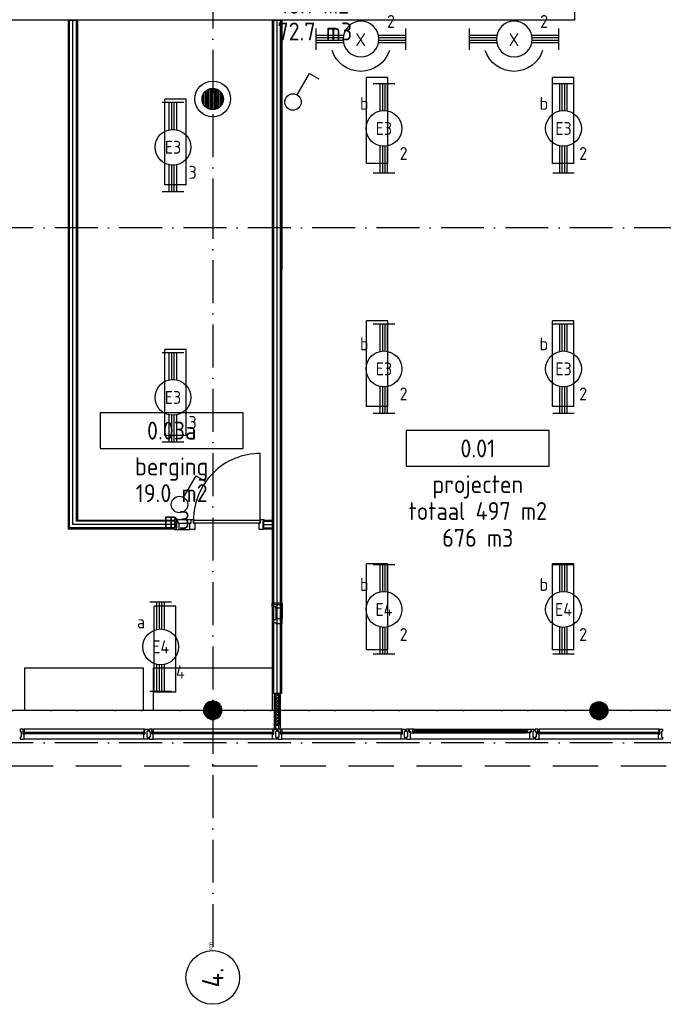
# Model space of a CAD drawing. Header units: millimetres. Extents: x 90707 to 259985, y -1262 to 84291.
# Tile 71 of 85: x 211947 to 220947, y 37953 to 51716. Entities that reach past the tile are written whole.
import ezdxf
from ezdxf.enums import TextEntityAlignment as Align

# ---------------------------------------------------------------- set-up
doc = ezdxf.new("R2010")
doc.units = ezdxf.units.MM
doc.header["$LTSCALE"] = 100
doc.linetypes.add('DASHDOT', pattern=[9, 6, -1.5, 0, -1.5])
doc.linetypes.add('HIDDEN', pattern=[9.525, 6.35, -3.175])
doc.layers.get('0').update_dxf_attribs({"linetype": 'CONTINUOUS'})
for name, color, linetype in [('AL$1----_ALGEMEEN', 7, 'CONTINUOUS'), ('AL$7----_STRAMIEN', 1, 'DASHDOT'), ('AL21----_BUITENWAND', 4, 'CONTINUOUS'), ('AL21K---_ISOLATIE', 1, 'CONTINUOUS'), ('AL22----_BINNENWAND', 7, 'CONTINUOUS'), ('AL28----_KONSTRUKTIE', 3, 'CONTINUOUS'), ('AL31----_BUITENKOZ', 7, 'CONTINUOUS'), ('AL31----_DRAAIRICHTING', 1, 'CONTINUOUS'), ('AL32----_BINNENKOZ', 7, 'CONTINUOUS'), ('AL32----_DRAAIRICHTING', 1, 'CONTINUOUS'), ('ALL-----_REFLIJNEN', 8, 'CONTINUOUS'), ('ALN-----_BLOCKNAAM', 2, 'CONTINUOUS'), ('ALXAA---_GEWBETON', 12, 'CONTINUOUS'), ('ALXOU---_GLAS', 7, 'CONTINUOUS'), ('ARMATUUR', 8, 'CONTINUOUS'), ('EB63101-_ATTRIB', 2, 'CONTINUOUS'), ('EL63101-_LICHT-ARM', 3, 'CONTINUOUS'), ('EL63101-LICHT-ARM', 3, 'CONTINUOUS'), ('EL63102-_LICHT-SCH', 3, 'CONTINUOUS'), ('EL6441--_DATACOM', 3, 'CONTINUOUS'), ('GEBOUWLABEL', 4, 'CONTINUOUS'), ('INHOUD', 7, 'CONTINUOUS'), ('OMSCHRIJVING', 7, 'CONTINUOUS'), ('OPPERVLAK', 7, 'CONTINUOUS'), ('VOLGNUMMER', 7, 'CONTINUOUS')]:
    doc.layers.add(name, color=color, linetype=linetype)
doc.styles.add('1_8', font='ISO', dxfattribs={"height": 1.8})
doc.styles.add('NORATT', font='isocp.shx')
doc.styles.get("Standard").update_dxf_attribs({"font": 'iso.shx'})
pattern_1 = [(0, (-21372.031, 9775.25), (0, 20), [])]

# ---------------------------------------------------------------- blocks, each defined once
blk = doc.blocks.new('EJ3T20')
at = {"color": 0}
for p, q in [((-6.25, -1.5), (-6.25, 1.5)), ((-6.25, -1.5), (-6.25, 1.5)), ((6.25, -1.5), (6.25, 1.5)), ((6.25, -1.5), (6.25, 1.5)), ((-6.25, 0.52), (-2.44, 0.52)), ((-6.25, 0.52), (-2.44, 0.52)), ((-6.25, 0.17), (-2.49, 0.17)), ((-6.25, 0.17), (-2.49, 0.17)), ((2.44, 0.52), (6.25, 0.52)), ((2.44, 0.52), (6.25, 0.52)), ((2.49, 0.17), (6.25, 0.17)), ((2.49, 0.17), (6.25, 0.17)), ((-6.25, -0.17), (-2.49, -0.17)), ((-6.25, -0.17), (-2.49, -0.17)), ((-6.25, -0.52), (-2.44, -0.52)), ((-6.25, -0.52), (-2.44, -0.52)), ((2.44, -0.52), (6.25, -0.52)), ((2.44, -0.52), (6.25, -0.52)), ((2.49, -0.17), (6.25, -0.17)), ((2.49, -0.17), (6.25, -0.17))]:
    blk.add_line(p, q, dxfattribs=at)
blk.add_circle((0, 0), 2.5, dxfattribs=at)
blk.add_circle((0, 0), 2.5, dxfattribs=at)
at = {"style": 'NORATT', "flags": 9}
blk.add_attdef('GELIJK', text='', height=1.8, dxfattribs=at).set_placement((3.5, 5), align=Align.MIDDLE_CENTER)
at = {"color": 6}
for tag, style, flags, p in [('SCHAK', 'NORATT', 8, (3.5, 2.75)), ('SCHAK', '1_8', 8, (3.5, 2.75)), ('A_CODE', 'NORATT', 8, (0, 0)), ('A_CODE', '1_8', 8, (0, 0)), ('GROEP', 'NORATT', 8, (-3.5, -2.75)), ('GROEP', '1_8', 8, (-3.5, -2.75)), ('KAST', 'NORATT', 9, (3.5, -2.75)), ('KAST', '1_8', 9, (3.5, -2.75))]:
    blk.add_attdef(tag, text='', height=1.8, dxfattribs=dict(at, style=style, flags=flags)).set_placement(p, align=Align.MIDDLE)
blk = doc.blocks.new('ES3S1')
blk.add_lwpolyline([(0.58, 1), (2.31, 4), (3.61, 3.25)])
blk.add_lwpolyline([(0.58, 1), (2.31, 4), (3.61, 3.25)])
blk.add_lwpolyline([(0.58, 1), (2.31, 4), (3.61, 3.25)])
blk.add_lwpolyline([(0.58, 1), (2.31, 4), (3.61, 3.25)])
blk.add_circle((0, 0), 1.15)
blk.add_circle((0, 0), 1.15)
blk.add_circle((0, 0), 1.15)
blk.add_circle((0, 0), 1.15)
for tag, style, flags, p in [('SCHAK', 'NORATT', 8, (3, 5.5)), ('SCHAK', '1_8', 8, (3, 5.5)), ('SCHAK', 'NORATT', 8, (3, 5.5)), ('KAST', 'NORATT', 9, (-3, 0.5)), ('KAST', '1_8', 9, (-3, 0.5)), ('KAST', 'NORATT', 9, (-3, 0.5)), ('M_CODE', 'NORATT', 9, (0, 0)), ('M_CODE', '1_8', 9, (0, 0)), ('M_CODE', 'NORATT', 9, (0, 0)), ('DOEL', 'NORATT', 9, (-3, -2)), ('DOEL', '1_8', 9, (-3, -2)), ('DOEL', 'NORATT', 9, (-3, -2)), ('GROEP', 'NORATT', 9, (-3, -4.5)), ('GROEP', '1_8', 9, (-3, -4.5)), ('GROEP', 'NORATT', 9, (-3, -4.5))]:
    blk.add_attdef(tag, text='', height=1.8, dxfattribs=dict(style=style, flags=flags)).set_placement(p, align=Align.MIDDLE_CENTER)
blk = doc.blocks.new('PENDEL')
at = {"color": 0}
for p, q in [((-6.25, -1.5), (-6.25, 1.5)), ((6.25, -1.5), (6.25, 1.5)), ((-6.25, 0.52), (-2.44, 0.52)), ((-6.25, 0.18), (-2.49, 0.18)), ((2.44, 0.52), (6.25, 0.52)), ((2.49, 0.18), (6.25, 0.18)), ((-6.25, -0.18), (-2.49, -0.18)), ((-6.25, -0.52), (-2.44, -0.52)), ((2.44, -0.52), (6.25, -0.52)), ((2.49, -0.18), (6.25, -0.18))]:
    blk.add_line(p, q, dxfattribs=at)
blk.add_circle((0, 0), 2.5, dxfattribs=at)
at = {"layer": 'EL63101-_LICHT-ARM'}
blk.add_arc((0.04, -0.3), 4.21, 197.6135, 342.3865, dxfattribs=at)
at = {"color": 6, "style": '1_8'}
for tag, flags, p in [('SCHAK', 8, (3.5, 2.75)), ('A_CODE', 8, (0, 0)), ('GROEP', 8, (-3.5, -2.75)), ('KAST', 9, (3.5, -2.75))]:
    blk.add_attdef(tag, text='', height=1.8, dxfattribs=dict(at, flags=flags)).set_placement(p, align=Align.MIDDLE)
at = {"style": '1_8', "flags": 8}
blk.add_attdef('M_CODE', text='', height=3.6, dxfattribs=at).set_placement((0, 0), align=Align.MIDDLE_CENTER)
blk = doc.blocks.new('1011')
at = {"layer": 'AL$7----_STRAMIEN', "color": 7, "linetype": 'Continuous'}
blk.add_circle((-750, 0), 750, dxfattribs=at)
at = {"layer": 'AL$7----_STRAMIEN', "color": 3, "linetype": 'Continuous'}
blk.add_attdef('STR-NAAM', text='', height=600, rotation=360, dxfattribs=at).set_placement((-750, 0), align=Align.MIDDLE)
at = {"layer": 'ALN-----_BLOCKNAAM', "linetype": 'Continuous'}
blk.add_text('1011', height=100, dxfattribs=at).set_placement((0, 0))
blk = doc.blocks.new('GEBOUWLABEL')
at = {"layer": 'VOLGNUMMER'}
blk.add_lwpolyline([(-4, -1), (4, -1), (4, 1), (-4, 1)], close=True, dxfattribs=at)
at = {"color": 0, "linetype": 'ByBlock', "flags": 1}
for tag, p in [('OPPERVLAKTESOORT', (0.5, 8)), ('TERREIN', (0.5, 6.5)), ('GEBOUW', (0.5, 5)), ('GEBRUIKSFUNCTIE', (0.5, 3.5)), ('BOUWLAAG', (0.5, 2)), ('HOOGTE', (0, -6.5)), ('RUIMTEFUNCTIE', (0, -8))]:
    blk.add_attdef(tag, text='', height=1, dxfattribs=at).set_placement(p, align=Align.MIDDLE_CENTER)
at = {"layer": 'INHOUD', "color": 0, "linetype": 'ByBlock'}
blk.add_attdef('INHOUD', text='', height=1, dxfattribs=at).set_placement((0, -5), align=Align.MIDDLE_CENTER)
at = {"layer": 'OMSCHRIJVING', "color": 0, "linetype": 'ByBlock'}
blk.add_attdef('OMSCHRIJVING', text='', height=1, dxfattribs=at).set_placement((0, -2), align=Align.MIDDLE_CENTER)
at = {"layer": 'OPPERVLAK', "color": 0, "linetype": 'ByBlock'}
blk.add_attdef('OPPERVLAK', text='', height=1, dxfattribs=at).set_placement((0, -3.5), align=Align.MIDDLE_CENTER)
at = {"layer": 'VOLGNUMMER', "color": 0, "linetype": 'ByBlock'}
blk.add_attdef('VOLGNUMMER', text='', height=1, dxfattribs=at).set_placement((0, 0), align=Align.MIDDLE_CENTER)
blk = doc.blocks.new('A$Cca306792')
at = {"layer": 'AL22----_BINNENWAND', "linetype": 'Continuous'}
h = blk.add_hatch(dxfattribs=at)
h.set_pattern_fill('GEWPBET', color=8, scale=100, angle=90, style=0)
h.set_pattern_definition([(90, (123528.322, 51869.537), (-20, 1e-15), [])])
edge = h.paths.add_edge_path()
edge.add_arc((123528, 51870), 150, 0, 360)
at = {"layer": 'AL31----_DRAAIRICHTING'}
h = blk.add_hatch(dxfattribs=at)
h.set_pattern_fill('GEWPBET', color=8, scale=100, style=0)
h.set_pattern_definition(pattern_1)
edge = h.paths.add_edge_path()
edge.add_arc((128928, 43320), 125, 0, 360)
h = blk.add_hatch(dxfattribs=at)
h.set_pattern_fill('GEWPBET', color=8, scale=100, style=0)
h.set_pattern_definition(pattern_1)
edge = h.paths.add_edge_path()
edge.add_arc((128928, 43320), 125, 0, 360)
at = {"layer": 'ALXAA---_GEWBETON'}
h = blk.add_hatch(dxfattribs=at)
h.set_pattern_fill('GEWPBET', color=8, scale=100, style=0)
h.set_pattern_definition([(0, (-26772.031, 9775.25), (0, 20), [])])
edge = h.paths.add_edge_path()
edge.add_arc((123528, 43320), 125, 0, 360)
at = {"layer": 'AL$1----_ALGEMEEN', "color": 8}
blk.add_lwpolyline([(120899, 43320), (120899, 43920), (122557, 43920), (122557, 43320)], close=True, dxfattribs=at)
at = {"layer": 'AL$7----_STRAMIEN', "color": 1}
blk.add_line((145786, 43320), (110378, 43320), dxfattribs=at)
for points in [[(123528, 78659), (123528, 50404)], [(123528, 50517), (123528, 39965)], [(146222, 50070), (3931, 50070)], [(135522, 43320), (3452, 43320)], [(146222, 42870), (2867, 42870)]]:
    blk.add_lwpolyline(points, dxfattribs=at)
at = {"layer": 'AL21----_BUITENWAND', "color": 8, "linetype": 'HIDDEN'}
blk.add_line((107328, 42550), (139728, 42550), dxfattribs=at)
at = {"layer": 'AL21K---_ISOLATIE', "color": 8, "linetype": 'Continuous'}
for points in [[(124407, 43560), (124407, 43118)], [(124407, 43559), (124450, 43540), (124407, 43519), (124450, 43499), (124407, 43479), (124450, 43459), (124407, 43439), (124450, 43419), (124407, 43399), (124450, 43379), (124407, 43359), (124450, 43339), (124407, 43319), (124450, 43298), (124407, 43278), (124450, 43258), (124407, 43238), (124450, 43218), (124407, 43198), (124450, 43178), (124407, 43158), (124450, 43138), (124407, 43118)], [(124450, 43560), (124450, 43118)]]:
    blk.add_lwpolyline(points, dxfattribs=at)
at = {"layer": 'AL22----_BINNENWAND', "color": 8}
for p, q in [((124366, 43560), (124366, 52971)), ((124366, 43560), (124366, 52971)), ((124366, 52971), (124491, 52971)), ((124366, 52971), (124491, 52971)), ((124367, 49476), (124367, 52971)), ((124491, 52971), (124491, 43560)), ((124491, 52971), (124491, 43560)), ((124492, 52971), (124492, 49476)), ((124366, 44821), (124366, 48442)), ((124366, 48320), (124366, 48195)), ((124491, 48442), (124491, 44821)), ((124491, 48195), (124491, 48320)), ((124491, 44821), (124366, 44821)), ((124491, 43560), (124366, 43560)), ((124491, 43560), (124366, 43560))]:
    blk.add_line(p, q, dxfattribs=at)
at = {"layer": 'AL22----_BINNENWAND', "color": 8, "linetype": 'Continuous'}
for p, q in [((124381, 43560), (124381, 52971)), ((124381, 43560), (124381, 52971)), ((124382, 49476), (124382, 52971)), ((124476, 43560), (124476, 52971)), ((124476, 43560), (124476, 52971)), ((124477, 49476), (124477, 52971)), ((124381, 44821), (124381, 48442)), ((124476, 44821), (124476, 48442))]:
    blk.add_line(p, q, dxfattribs=at)
at = {"layer": 'AL22----_BINNENWAND', "color": 8}
for points in [[(119721, 54935), (119721, 53096), (128461, 53096), (128461, 54935), (128338, 54935), (128338, 55060), (128586, 55060), (128586, 52971), (119596, 52971), (119596, 54935)], [(122992, 45858), (121511, 45858), (121511, 52971), (121636, 52971), (121636, 45983), (122992, 45983)], [(124243, 45983), (124366, 45983), (124366, 45858), (124243, 45858)]]:
    blk.add_lwpolyline(points, close=True, dxfattribs=at)
at = {"layer": 'AL22----_BINNENWAND', "color": 8, "linetype": 'Continuous'}
for points in [[(122992, 45873), (121526, 45873), (121526, 52971)], [(122992, 45968), (121621, 45968), (121621, 52971)], [(124243, 45968), (124366, 45968)], [(124243, 45873), (124366, 45873)]]:
    blk.add_lwpolyline(points, dxfattribs=at)
for radius in [250, 150]:
    blk.add_circle((123528, 51870), radius, dxfattribs=at)
at = {"layer": 'AL28----_KONSTRUKTIE', "color": 8}
for centre in [(123528, 43320), (123528, 43320), (123528, 43320), (128928, 43320), (128928, 43320)]:
    blk.add_circle(centre, 125, dxfattribs=at)
at = {"layer": 'AL31----_BUITENKOZ', "color": 8, "linetype": 'Continuous'}
for p, q in [((120876, 43060), (120837, 43060)), ((120837, 43060), (120837, 43054)), ((120837, 43054), (120837, 43040)), ((120837, 43040), (120837, 43040)), ((120837, 43040), (120837, 43030)), ((120837, 43030), (120851, 43030)), ((120851, 42950), (120837, 42950)), ((120837, 42950), (120837, 42941)), ((120851, 43030), (120851, 42950)), ((120876, 42993), (120876, 43060)), ((120876, 43023), (120876, 43055)), ((120876, 43055), (120881, 43055)), ((120893, 43023), (120876, 43023)), ((120893, 42993), (120876, 42993)), ((120881, 43055), (120881, 43060)), ((120881, 43060), (120893, 43060)), ((120893, 43060), (120893, 43023)), ((120893, 42940), (120893, 42993)), ((122575, 43060), (122563, 43060)), ((122563, 43060), (122563, 43023)), ((122563, 43023), (122580, 43023)), ((122563, 42940), (122563, 42993)), ((122563, 42993), (122580, 42993)), ((122575, 43055), (122575, 43060)), ((122580, 43055), (122575, 43055)), ((122580, 43060), (122619, 43060)), ((122580, 42993), (122580, 43060)), ((122580, 43023), (122580, 43055)), ((122619, 43030), (122605, 43030)), ((122605, 43030), (122605, 42950)), ((122605, 42950), (122619, 42950)), ((122619, 43060), (122619, 43054)), ((122619, 43054), (122619, 43040)), ((122619, 43040), (122619, 43040)), ((122619, 43040), (122619, 43030)), ((122619, 42950), (122619, 42940)), ((122676, 43060), (122637, 43060)), ((122637, 43060), (122637, 43054)), ((122637, 43054), (122637, 43040)), ((122637, 43040), (122637, 43040)), ((122637, 43040), (122637, 43030)), ((122637, 43030), (122651, 43030)), ((122651, 42950), (122637, 42950)), ((122637, 42950), (122637, 42941)), ((122651, 43030), (122651, 42950)), ((122676, 42993), (122676, 43060)), ((122676, 43023), (122676, 43055)), ((122676, 43055), (122681, 43055)), ((122693, 43023), (122676, 43023)), ((122693, 42993), (122676, 42993)), ((122681, 43055), (122681, 43060)), ((122681, 43060), (122693, 43060)), ((122693, 43060), (122693, 43023)), ((122693, 42940), (122693, 42993)), ((126175, 43060), (126163, 43060)), ((126163, 43060), (126163, 43023)), ((126163, 43023), (126180, 43023)), ((126163, 42940), (126163, 42993)), ((126163, 42993), (126180, 42993)), ((126175, 43055), (126175, 43060)), ((126180, 43055), (126175, 43055)), ((126180, 43060), (126219, 43060)), ((126180, 42993), (126180, 43060)), ((126180, 43023), (126180, 43055)), ((126219, 43030), (126205, 43030)), ((126205, 43030), (126205, 42950)), ((126205, 42950), (126219, 42950)), ((126219, 43060), (126219, 43054)), ((126219, 43054), (126219, 43040)), ((126219, 43040), (126219, 43040)), ((126219, 43040), (126219, 43030)), ((126219, 42950), (126219, 42940)), ((128076, 43060), (128037, 43060)), ((128037, 43060), (128037, 43054)), ((128037, 43054), (128037, 43040)), ((128037, 43040), (128037, 43040)), ((128037, 43040), (128037, 43030)), ((128037, 43030), (128051, 43030)), ((128051, 42950), (128037, 42950)), ((128037, 42950), (128037, 42941)), ((128051, 43030), (128051, 42950)), ((128076, 42993), (128076, 43060)), ((128076, 43023), (128076, 43055)), ((128076, 43055), (128081, 43055)), ((128093, 43023), (128076, 43023)), ((128093, 42993), (128076, 42993)), ((128081, 43055), (128081, 43060)), ((128081, 43060), (128093, 43060)), ((128093, 43060), (128093, 43023)), ((128093, 42940), (128093, 42993)), ((129775, 43060), (129763, 43060)), ((129763, 43060), (129763, 43023)), ((129763, 43023), (129780, 43023)), ((129763, 42940), (129763, 42993)), ((129763, 42993), (129780, 42993)), ((129775, 43055), (129775, 43060)), ((129780, 43055), (129775, 43055)), ((129780, 43060), (129819, 43060)), ((129780, 42993), (129780, 43060)), ((129780, 43023), (129780, 43055)), ((129819, 43030), (129805, 43030)), ((129805, 43030), (129805, 42950)), ((129805, 42950), (129819, 42950)), ((129819, 43060), (129819, 43054)), ((129819, 43054), (129819, 43040)), ((129819, 43040), (129819, 43040)), ((129819, 43040), (129819, 43030)), ((129819, 42950), (129819, 42940)), ((120837, 42941), (120837, 42941)), ((120837, 42941), (120837, 42927)), ((120837, 42927), (120837, 42921)), ((120837, 42921), (120856, 42921)), ((120856, 42921), (120893, 42921)), ((120893, 42932), (120893, 42940)), ((120893, 42928), (120893, 42932)), ((120893, 42921), (120893, 42928)), ((122563, 42932), (122563, 42940)), ((122563, 42928), (122563, 42932)), ((122563, 42921), (122563, 42928)), ((122600, 42921), (122563, 42921)), ((122619, 42921), (122600, 42921)), ((122619, 42940), (122619, 42940)), ((122619, 42940), (122619, 42927)), ((122619, 42927), (122619, 42921)), ((122637, 42941), (122637, 42941)), ((122637, 42941), (122637, 42927)), ((122637, 42927), (122637, 42921)), ((122637, 42921), (122656, 42921)), ((122656, 42921), (122693, 42921)), ((122693, 42932), (122693, 42940)), ((122693, 42928), (122693, 42932)), ((122693, 42921), (122693, 42928)), ((126163, 42932), (126163, 42940)), ((126163, 42928), (126163, 42932)), ((126163, 42921), (126163, 42928)), ((126200, 42921), (126163, 42921)), ((126219, 42921), (126200, 42921)), ((126219, 42940), (126219, 42940)), ((126219, 42940), (126219, 42927)), ((126219, 42927), (126219, 42921)), ((128037, 42941), (128037, 42941)), ((128037, 42941), (128037, 42927)), ((128037, 42927), (128037, 42921)), ((128037, 42921), (128056, 42921)), ((128056, 42921), (128093, 42921)), ((128093, 42932), (128093, 42940)), ((128093, 42928), (128093, 42932)), ((128093, 42921), (128093, 42928)), ((129763, 42932), (129763, 42940)), ((129763, 42928), (129763, 42932)), ((129763, 42921), (129763, 42928)), ((129800, 42921), (129763, 42921)), ((129819, 42921), (129800, 42921)), ((129819, 42940), (129819, 42940)), ((129819, 42940), (129819, 42927)), ((129819, 42927), (129819, 42921))]:
    blk.add_line(p, q, dxfattribs=at)
at = {"layer": 'AL31----_BUITENKOZ', "color": 8}
for p, q in [((122563, 43060), (120893, 43060)), ((124363, 43060), (122693, 43060)), ((126163, 43060), (124493, 43060)), ((126237, 43060), (126237, 43030)), ((126270, 43060), (126237, 43060)), ((126237, 43030), (126251, 43030)), ((126251, 42950), (126237, 42950)), ((126237, 42950), (126237, 42921)), ((126251, 43030), (126251, 42950)), ((126270, 43024), (126270, 43060)), ((126284, 43024), (126270, 43024)), ((126281, 43058), (126274, 43058)), ((126274, 43058), (126274, 43029)), ((126274, 43029), (126296, 43029)), ((126283, 43063), (126281, 43058)), ((126326, 43063), (126283, 43063)), ((126284, 43009), (126284, 43024)), ((126293, 43009), (126284, 43009)), ((126296, 43024), (126288, 43024)), ((126288, 43024), (126288, 43009)), ((126288, 43009), (126293, 43009)), ((126293, 43009), (126340, 43009)), ((126293, 42921), (126293, 43009)), ((126296, 43029), (126296, 43024)), ((126326, 43022), (126326, 43063)), ((126326, 43060), (126326, 43047)), ((126343, 43060), (126326, 43060)), ((126326, 43047), (126343, 43047)), ((126343, 43022), (126326, 43022)), ((126340, 43063), (127916, 43063)), ((126340, 43009), (126343, 43022)), ((126340, 43009), (127916, 43009)), ((126343, 43047), (126343, 43060)), ((127914, 43047), (127914, 43060)), ((127914, 43060), (127931, 43060)), ((127931, 43047), (127914, 43047)), ((127916, 43009), (127914, 43022)), ((127914, 43022), (127931, 43022)), ((127963, 43009), (127916, 43009)), ((127931, 43022), (127931, 43063)), ((127931, 43063), (127974, 43063)), ((127931, 43060), (127931, 43047)), ((127983, 43029), (127961, 43029)), ((127961, 43029), (127961, 43024)), ((127961, 43024), (127969, 43024)), ((127969, 43009), (127963, 43009)), ((127963, 42921), (127963, 43009)), ((127963, 43009), (127972, 43009)), ((127969, 43024), (127969, 43009)), ((127972, 43009), (127972, 43024)), ((127972, 43024), (127986, 43024)), ((127974, 43063), (127976, 43058)), ((127976, 43058), (127983, 43058)), ((127983, 43058), (127983, 43029)), ((127986, 43024), (127986, 43060)), ((127986, 43060), (128019, 43060)), ((128019, 43030), (128005, 43030)), ((128005, 43030), (128005, 42950)), ((128005, 42950), (128019, 42950)), ((128019, 43060), (128019, 43030)), ((128019, 42950), (128019, 42921)), ((129763, 43060), (128093, 43060)), ((129763, 43060), (128093, 43060)), ((122563, 42921), (120893, 42921)), ((124363, 42921), (122693, 42921)), ((126163, 42921), (124493, 42921)), ((126237, 42921), (126293, 42921)), ((127963, 42921), (126293, 42921)), ((128019, 42921), (127963, 42921)), ((129763, 42921), (128093, 42921)), ((129763, 42921), (128093, 42921))]:
    blk.add_line(p, q, dxfattribs=at)
at = {"layer": 'AL31----_BUITENKOZ', "color": 8, "linetype": 'Continuous'}
for points in [[(120876, 43060), (120837, 43060), (120837, 43054), (120837, 43040), (120837, 43040), (120837, 43030), (120851, 43030), (120851, 42950), (120837, 42950), (120837, 42941), (120837, 42941), (120837, 42927), (120837, 42921), (120856, 42921), (120893, 42921), (120893, 42928), (120893, 42932), (120893, 42940), (120893, 42993), (120876, 42993)], [(120876, 43023), (120876, 43055), (120881, 43055), (120881, 43060), (120893, 43060), (120893, 43023)], [(126180, 43060), (126219, 43060), (126219, 43054), (126219, 43040), (126219, 43040), (126219, 43030), (126205, 43030), (126205, 42950), (126219, 42950), (126219, 42940), (126219, 42940), (126219, 42927), (126219, 42921), (126200, 42921), (126163, 42921), (126163, 42928), (126163, 42932), (126163, 42940), (126163, 42993), (126180, 42993)], [(128076, 43060), (128037, 43060), (128037, 43054), (128037, 43040), (128037, 43040), (128037, 43030), (128051, 43030), (128051, 42950), (128037, 42950), (128037, 42941), (128037, 42941), (128037, 42927), (128037, 42921), (128056, 42921), (128093, 42921), (128093, 42928), (128093, 42932), (128093, 42940), (128093, 42993), (128076, 42993)], [(128076, 43023), (128076, 43055), (128081, 43055), (128081, 43060), (128093, 43060), (128093, 43023)]]:
    blk.add_lwpolyline(points, close=True, dxfattribs=at)
at = {"layer": 'AL31----_BUITENKOZ', "color": 8}
for points in [[(122563, 43060), (120893, 43060)], [(126340, 43063), (127916, 43063)], [(126340, 43009), (127916, 43009)], [(122563, 42921), (120893, 42921)], [(127963, 42921), (126293, 42921)]]:
    blk.add_lwpolyline(points, dxfattribs=at)
for points in [[(126237, 43060), (126237, 43030), (126251, 43030), (126251, 42950), (126237, 42950), (126237, 42921), (126293, 42921), (126293, 43009), (126284, 43009), (126284, 43024), (126270, 43024), (126270, 43060)], [(126283, 43063), (126281, 43058), (126274, 43058), (126274, 43029), (126296, 43029), (126296, 43024), (126288, 43024), (126288, 43009), (126293, 43009), (126340, 43009), (126343, 43022), (126326, 43022), (126326, 43063)], [(126326, 43060), (126326, 43047), (126343, 43047), (126343, 43060)], [(127974, 43063), (127976, 43058), (127983, 43058), (127983, 43029), (127961, 43029), (127961, 43024), (127969, 43024), (127969, 43009), (127963, 43009), (127916, 43009), (127914, 43022), (127931, 43022), (127931, 43063)], [(127931, 43060), (127931, 43047), (127914, 43047), (127914, 43060)], [(128019, 43060), (128019, 43030), (128005, 43030), (128005, 42950), (128019, 42950), (128019, 42921), (127963, 42921), (127963, 43009), (127972, 43009), (127972, 43024), (127986, 43024), (127986, 43060)]]:
    blk.add_lwpolyline(points, close=True, dxfattribs=at)
at = {"layer": 'AL31----_DRAAIRICHTING', "color": 8}
for p, q in [((129775, 43060), (129763, 43060)), ((129763, 43060), (129763, 43023)), ((129763, 43023), (129780, 43023)), ((129763, 42940), (129763, 42993)), ((129763, 42993), (129780, 42993)), ((129775, 43055), (129775, 43060)), ((129780, 43055), (129775, 43055)), ((129778, 43021), (129778, 42995)), ((129780, 43060), (129819, 43060)), ((129780, 42993), (129780, 43060)), ((129780, 43023), (129780, 43055)), ((129819, 43030), (129805, 43030)), ((129805, 43030), (129805, 42950)), ((129805, 42950), (129819, 42950)), ((129819, 43060), (129819, 43054)), ((129819, 43054), (129819, 43040)), ((129819, 43040), (129819, 43040)), ((129819, 43040), (129819, 43030)), ((129819, 42950), (129819, 42940)), ((129763, 42932), (129763, 42940)), ((129763, 42928), (129763, 42932)), ((129763, 42921), (129763, 42928)), ((129800, 42921), (129763, 42921)), ((129819, 42921), (129800, 42921)), ((129819, 42940), (129819, 42940)), ((129819, 42940), (129819, 42927)), ((129819, 42927), (129819, 42921))]:
    blk.add_line(p, q, dxfattribs=at)
blk.add_circle((128928, 43320), 125, dxfattribs=at)
blk.add_circle((128928, 43320), 125, dxfattribs=at)
at = {"layer": 'AL32----_BINNENKOZ', "color": 8}
for p, q in [((124359, 44821), (124384, 44821)), ((124359, 44771), (124359, 44821)), ((124359, 44771), (124359, 44587)), ((124410, 44771), (124359, 44771)), ((124384, 44821), (124384, 44805)), ((124384, 44805), (124476, 44805)), ((124410, 44754), (124410, 44771)), ((124410, 44754), (124410, 44604)), ((124498, 44754), (124410, 44754)), ((124476, 44805), (124476, 44821)), ((124476, 44821), (124498, 44821)), ((124498, 44821), (124498, 44754)), ((124498, 44754), (124498, 44604)), ((124498, 44604), (124410, 44604)), ((124410, 44604), (124410, 44587)), ((124498, 44537), (124498, 44604)), ((124359, 44587), (124359, 44554)), ((124410, 44587), (124359, 44587)), ((124359, 44587), (124359, 44554)), ((124359, 44554), (124410, 44554)), ((124370, 44554), (124370, 43620)), ((124410, 44554), (124410, 44537)), ((124410, 44537), (124498, 44537))]:
    blk.add_line(p, q, dxfattribs=at)
for points in [[(122992, 45992), (122992, 45967), (123008, 45967), (123008, 45875), (122992, 45875), (122992, 45853), (123059, 45853), (123059, 45941), (123042, 45941), (123042, 45992), (122992, 45992)], [(123042, 45992), (123226, 45992)], [(123226, 45992), (123259, 45992), (123259, 45941), (123276, 45941), (123276, 45853), (123209, 45853), (123209, 45941), (123226, 45941), (123226, 45992), (123259, 45992)], [(124243, 45992), (124243, 45967), (124227, 45967), (124227, 45875), (124243, 45875), (124243, 45853), (124176, 45853), (124176, 45941), (124193, 45941), (124193, 45992), (124243, 45992)], [(124364, 45983), (124364, 45983)], [(124364, 45983), (124364, 45983)], [(123059, 45941), (123209, 45941)], [(123059, 45853), (123209, 45853)]]:
    blk.add_lwpolyline(points, dxfattribs=at)
for points in [[(123259, 45941), (123259, 45981), (124193, 45981), (124193, 45941)], [(124387, 43560), (124387, 43060), (124407, 43060), (124407, 43560)], [(124470, 43560), (124470, 43060), (124450, 43060), (124450, 43560)], [(124408, 43118), (124449, 43118), (124449, 43060), (124408, 43060)]]:
    blk.add_lwpolyline(points, close=True, dxfattribs=at)
at = {"layer": 'AL32----_DRAAIRICHTING', "color": 8}
blk.add_lwpolyline([(124193, 45981), (124193, 46915, 0.414214), (123259, 45981, 0.414214)], format="xyb", dxfattribs=at)
at = {"layer": 'ALL-----_REFLIJNEN', "color": 8, "linetype": 'Continuous'}
for p, q in [((124428, 43560), (124428, 52971)), ((124429, 49476), (124429, 52971)), ((124428, 44821), (124428, 48442)), ((122699, 43320), (122699, 43920)), ((122699, 43920), (124357, 43920)), ((124357, 43920), (124357, 43320)), ((123408, 43355), (123648, 43355)), ((123416, 43375), (123640, 43375)), ((123429, 43395), (123628, 43395)), ((123448, 43415), (123609, 43415)), ((123481, 43435), (123575, 43435)), ((123397, 43320), (122699, 43320)), ((123403, 43315), (123653, 43315)), ((123404, 43335), (123652, 43335)), ((123406, 43295), (123651, 43295)), ((123411, 43275), (123645, 43275)), ((123421, 43255), (123635, 43255)), ((123436, 43235), (123620, 43235)), ((124357, 43320), (123659, 43320)), ((123459, 43215), (123597, 43215)), ((123515, 43195), (123541, 43195)), ((122678, 42995), (122678, 43021)), ((122678, 43021), (124378, 43021)), ((124378, 42995), (122678, 42995)), ((124363, 43060), (122693, 43060)), ((124375, 43060), (124363, 43060)), ((124363, 43060), (124363, 43023)), ((124363, 43023), (124380, 43023)), ((124363, 42940), (124363, 42993)), ((124363, 42993), (124380, 42993)), ((124375, 43055), (124375, 43060)), ((124380, 43055), (124375, 43055)), ((124378, 43021), (124378, 42995)), ((124380, 43060), (124419, 43060)), ((124380, 42993), (124380, 43060)), ((124380, 43023), (124380, 43055)), ((124419, 43030), (124405, 43030)), ((124405, 43030), (124405, 42950)), ((124405, 42950), (124419, 42950)), ((124419, 43060), (124419, 43054)), ((124419, 43054), (124419, 43040)), ((124419, 43040), (124419, 43040)), ((124419, 43040), (124419, 43030)), ((124419, 42950), (124419, 42940)), ((124476, 43060), (124437, 43060)), ((124437, 43060), (124437, 43054)), ((124437, 43054), (124437, 43040)), ((124437, 43040), (124437, 43040)), ((124437, 43040), (124437, 43030)), ((124437, 43030), (124451, 43030)), ((124451, 42950), (124437, 42950)), ((124437, 42950), (124437, 42941)), ((124451, 43030), (124451, 42950)), ((124476, 42993), (124476, 43060)), ((124476, 43023), (124476, 43055)), ((124476, 43055), (124481, 43055)), ((124493, 43023), (124476, 43023)), ((124493, 42993), (124476, 42993)), ((124478, 42995), (124478, 43021)), ((124478, 43021), (126178, 43021)), ((126178, 42995), (124478, 42995)), ((124481, 43055), (124481, 43060)), ((124481, 43060), (124493, 43060)), ((126163, 43060), (124493, 43060)), ((124493, 43060), (124493, 43023)), ((124493, 42940), (124493, 42993)), ((126178, 43021), (126178, 42995)), ((124363, 42921), (122693, 42921)), ((124363, 42932), (124363, 42940)), ((124363, 42928), (124363, 42932)), ((124363, 42921), (124363, 42928)), ((124400, 42921), (124363, 42921)), ((124419, 42921), (124400, 42921)), ((124419, 42940), (124419, 42940)), ((124419, 42940), (124419, 42927)), ((124419, 42927), (124419, 42921)), ((124437, 42941), (124437, 42941)), ((124437, 42941), (124437, 42927)), ((124437, 42927), (124437, 42921)), ((124437, 42921), (124456, 42921)), ((124456, 42921), (124493, 42921)), ((124493, 42932), (124493, 42940)), ((124493, 42928), (124493, 42932)), ((124493, 42921), (124493, 42928)), ((126163, 42921), (124493, 42921))]:
    blk.add_line(p, q, dxfattribs=at)
for points in [[(122992, 45921), (121573, 45921), (121573, 52971)], [(124243, 45921), (124366, 45921)]]:
    blk.add_lwpolyline(points, dxfattribs=at)
for points in [[(122580, 43023), (122580, 43055), (122575, 43055), (122575, 43060), (122563, 43060), (122563, 43023)], [(122580, 43060), (122619, 43060), (122619, 43054), (122619, 43040), (122619, 43040), (122619, 43030), (122605, 43030), (122605, 42950), (122619, 42950), (122619, 42940), (122619, 42940), (122619, 42927), (122619, 42921), (122600, 42921), (122563, 42921), (122563, 42928), (122563, 42932), (122563, 42940), (122563, 42993), (122580, 42993)], [(122676, 43060), (122637, 43060), (122637, 43054), (122637, 43040), (122637, 43040), (122637, 43030), (122651, 43030), (122651, 42950), (122637, 42950), (122637, 42941), (122637, 42941), (122637, 42927), (122637, 42921), (122656, 42921), (122693, 42921), (122693, 42928), (122693, 42932), (122693, 42940), (122693, 42993), (122676, 42993)], [(122676, 43023), (122676, 43055), (122681, 43055), (122681, 43060), (122693, 43060), (122693, 43023)], [(126180, 43023), (126180, 43055), (126175, 43055), (126175, 43060), (126163, 43060), (126163, 43023)]]:
    blk.add_lwpolyline(points, close=True, dxfattribs=at)
blk.add_circle((123528, 43320), 125, dxfattribs=at)
blk.add_arc((123528, 43320), 131, 0.0607, 179.9393, dxfattribs=at)
at = {"layer": 'ALXAA---_GEWBETON', "color": 8}
for p, q in [((123409, 43355), (123648, 43355)), ((123409, 43355), (123648, 43355)), ((123416, 43375), (123640, 43375)), ((123416, 43375), (123640, 43375)), ((123429, 43395), (123628, 43395)), ((123429, 43395), (123628, 43395)), ((123448, 43415), (123609, 43415)), ((123448, 43415), (123609, 43415)), ((123481, 43435), (123576, 43435)), ((123481, 43435), (123576, 43435)), ((128809, 43355), (129048, 43355)), ((128809, 43355), (129048, 43355)), ((128816, 43375), (129040, 43375)), ((128816, 43375), (129040, 43375)), ((128829, 43395), (129028, 43395)), ((128829, 43395), (129028, 43395)), ((128848, 43415), (129009, 43415)), ((128848, 43415), (129009, 43415)), ((128881, 43435), (128976, 43435)), ((128881, 43435), (128976, 43435)), ((123403, 43315), (123653, 43315)), ((123403, 43315), (123653, 43315)), ((123404, 43335), (123652, 43335)), ((123404, 43335), (123652, 43335)), ((123406, 43295), (123651, 43295)), ((123406, 43295), (123651, 43295)), ((123411, 43275), (123645, 43275)), ((123411, 43275), (123645, 43275)), ((123421, 43255), (123636, 43255)), ((123421, 43255), (123636, 43255)), ((123436, 43235), (123621, 43235)), ((123436, 43235), (123621, 43235)), ((128803, 43315), (129053, 43315)), ((128803, 43315), (129053, 43315)), ((128804, 43335), (129052, 43335)), ((128804, 43335), (129052, 43335)), ((128806, 43295), (129051, 43295)), ((128806, 43295), (129051, 43295)), ((128811, 43275), (129045, 43275)), ((128811, 43275), (129045, 43275)), ((128821, 43255), (129036, 43255)), ((128821, 43255), (129036, 43255)), ((128836, 43235), (129021, 43235)), ((128836, 43235), (129021, 43235)), ((123459, 43215), (123597, 43215)), ((123459, 43215), (123597, 43215)), ((123515, 43195), (123542, 43195)), ((123515, 43195), (123542, 43195)), ((128859, 43215), (128997, 43215)), ((128859, 43215), (128997, 43215)), ((128915, 43195), (128942, 43195)), ((128915, 43195), (128942, 43195))]:
    blk.add_line(p, q, dxfattribs=at)
at = {"layer": 'ALXOU---_GLAS', "color": 8}
for p, q in [((120878, 42995), (120878, 43021)), ((120878, 43021), (122578, 43021)), ((122578, 42995), (120878, 42995)), ((122578, 43021), (122578, 42995)), ((122678, 42995), (122678, 43021)), ((122678, 43021), (124378, 43021)), ((124378, 42995), (122678, 42995)), ((124478, 43021), (126178, 43021)), ((126178, 42995), (124478, 42995)), ((126178, 43021), (126178, 42995)), ((126328, 43024), (126328, 43045)), ((126328, 43045), (127929, 43045)), ((127929, 43024), (126328, 43024)), ((127929, 43045), (127929, 43024)), ((128078, 42995), (128078, 43021)), ((128078, 43021), (129778, 43021)), ((128078, 42995), (128078, 43021)), ((128078, 43021), (129778, 43021)), ((129778, 42995), (128078, 42995)), ((129778, 42995), (128078, 42995)), ((129778, 43021), (129778, 42995))]:
    blk.add_line(p, q, dxfattribs=at)
for points in [[(120878, 42995), (120878, 43021), (122578, 43021), (122578, 42995)], [(126328, 43024), (126328, 43045), (127929, 43045), (127929, 43024)]]:
    blk.add_lwpolyline(points, close=True, dxfattribs=at)
at = {"layer": 'ARMATUUR', "color": 8}
for points in [[(125978, 52170), (125678, 52170)], [(125678, 50970), (125678, 52170)], [(125978, 50970), (125978, 52170)], [(128278, 50970), (128278, 52170)], [(128578, 52170), (128278, 52170)], [(128578, 50970), (128578, 52170)], [(122856, 50668), (122856, 51868)], [(123156, 51868), (122856, 51868)], [(123156, 50668), (123156, 51868)], [(125978, 50970), (125678, 50970)], [(128578, 50970), (128278, 50970)], [(123156, 50668), (122856, 50668)], [(125678, 47570), (125678, 48770)], [(125978, 48770), (125678, 48770)], [(125978, 47570), (125978, 48770)], [(128578, 48770), (128278, 48770)], [(128278, 47570), (128278, 48770)], [(128578, 47570), (128578, 48770)], [(122856, 47168), (122856, 48368)], [(123156, 48368), (122856, 48368)], [(123156, 47168), (123156, 48368)], [(125978, 47570), (125678, 47570)], [(128578, 47570), (128278, 47570)], [(123156, 47168), (122856, 47168)], [(125678, 44170), (125678, 45370)], [(125978, 45370), (125678, 45370)], [(125978, 44170), (125978, 45370)], [(128578, 45370), (128278, 45370)], [(128278, 44170), (128278, 45370)], [(128578, 44170), (128578, 45370)], [(123011, 44778), (122711, 44778)], [(122711, 43578), (122711, 44778)], [(123011, 43578), (123011, 44778)], [(125978, 44170), (125678, 44170)], [(128578, 44170), (128278, 44170)], [(123011, 43578), (122711, 43578)]]:
    blk.add_lwpolyline(points, dxfattribs=at)
at = {"layer": 'AL$7----_STRAMIEN', "xscale": 0.5, "yscale": 0.5, "zscale": 0.5, "rotation": 90}
blk.add_blockref('1011', (123528, 39965), dxfattribs=at).add_auto_attribs({'STR-NAAM': '4.'})
at = {"layer": 'AL22----_BINNENWAND', "color": 8, "xscale": 250, "yscale": 250, "zscale": 250}
blk.add_blockref('GEBOUWLABEL', (124955, 54063), dxfattribs=at).add_auto_attribs({'VOLGNUMMER': '0.101', 'OMSCHRIJVING': 'trappenhuis', 'OPPERVLAK': '16.1 m2', 'INHOUD': '72.7 m3'})
at = {"layer": 'GEBOUWLABEL', "color": 8, "xscale": 250, "yscale": 250, "zscale": 250}
for p, values in [((122954, 47234), {'VOLGNUMMER': '0.03a', 'OMSCHRIJVING': 'berging', 'OPPERVLAK': '19.0 m2', 'INHOUD': ' m3'}), ((127234, 46985), {'VOLGNUMMER': '0.01', 'OMSCHRIJVING': 'projecten', 'OPPERVLAK': 'totaal 497 m2', 'INHOUD': '676 m3'})]:
    blk.add_blockref('GEBOUWLABEL', p, dxfattribs=at).add_auto_attribs(values)
at = {"layer": 'VOLGNUMMER', "color": 252, "linetype": 'ByBlock'}
for tag, p in [('0.28', (16187, 74214)), ('0.16', (78893, 73105)), ('0.17', (62961, 72994)), ('0.29', (35887, 72529)), ('0.18', (53124, 64542)), ('0.701', (85482, 63517)), ('0.30', (29366, 63128)), ('0.32', (36092, 63166)), ('0.12', (90689, 63024)), ('0.29A', (33165, 62745)), ('0.30', (38191, 61494)), ('0.19', (61479, 61433)), ('0.27', (17657, 61363)), ('0.14', (89762, 60088)), ('0.33', (45869, 59450)), ('0.15', (73454, 57402)), ('0.25', (28058, 57013)), ('0.801', (112714, 57073)), ('0.18A', (61029, 56759)), ('0.26A', (36299, 54851)), ('0.20', (60895, 53506)), ('0.800', (90980, 50804)), ('0.25A', (73288, 48435)), ('0.300', (94483, 48257)), ('0.21', (58702, 48178)), ('0.24', (35041, 47783)), ('0.102', (87631, 47613)), ('0.26', (18559, 46119)), ('0.203', (95795, 46197)), ('0.802', (68387, 42721)), ('0.204', (95497, 42149)), ('0.07B', (66790, 38909)), ('0.702', (95327, 36513))]:
    blk.add_attdef(tag, text='', height=250, dxfattribs=at).set_placement(p, align=Align.MIDDLE_CENTER)
at = {"layer": 'VOLGNUMMER', "color": 8, "linetype": 'ByBlock'}
blk.add_attdef('0.600', text='', height=250, dxfattribs=at).set_placement((96800, 48300), align=Align.MIDDLE_CENTER)

msp = doc.modelspace()

# ---------------------------------------------------------------- block references
at = {"layer": 'EL63101-_LICHT-ARM'}
ref = msp.add_blockref('EJ3T20', (217040, 50196, 3500), dxfattribs=dict(at, xscale=100, yscale=100, zscale=100, rotation=90))
ref.add_attrib('A_CODE', 'E3', dxfattribs={"layer": 'EB63101-_ATTRIB', "color": 1, "height": 180, "style": '1_8', "flags": 8}).set_placement((217040, 50196, 3500), align=Align.MIDDLE)
ref.add_attrib('GROEP', '2', dxfattribs={"layer": 'EB63101-_ATTRIB', "color": 1, "height": 180, "style": '1_8', "flags": 8}).set_placement((217315, 49846, 3500), align=Align.MIDDLE)
ref.add_attrib('SCHAK', 'b', dxfattribs={"layer": 'EB63101-_ATTRIB', "color": 1, "height": 180, "style": '1_8', "flags": 8}).set_placement((216765, 50546, 3500), align=Align.MIDDLE)
ref = msp.add_blockref('EJ3T20', (219551, 50196, 3500), dxfattribs=dict(at, xscale=100, yscale=100, zscale=100, rotation=90))
ref.add_attrib('A_CODE', 'E3', dxfattribs={"layer": 'EB63101-_ATTRIB', "color": 1, "height": 180, "style": '1_8', "flags": 8}).set_placement((219551, 50196, 3500), align=Align.MIDDLE)
ref.add_attrib('GROEP', '2', dxfattribs={"layer": 'EB63101-_ATTRIB', "color": 1, "height": 180, "style": '1_8', "flags": 8}).set_placement((219826, 49846, 3500), align=Align.MIDDLE)
ref.add_attrib('SCHAK', 'b', dxfattribs={"layer": 'EB63101-_ATTRIB', "color": 1, "height": 180, "style": '1_8', "flags": 8}).set_placement((219276, 50546, 3500), align=Align.MIDDLE)
ref = msp.add_blockref('EJ3T20', (214090, 49933, 3500), dxfattribs=dict(at, xscale=100, yscale=100, zscale=100, rotation=90))
ref.add_attrib('A_CODE', 'E3', dxfattribs={"layer": 'EB63101-_ATTRIB', "color": 1, "height": 180, "style": '1_8', "flags": 8}).set_placement((214090, 49933, 3500), align=Align.MIDDLE)
ref.add_attrib('GROEP', '3', dxfattribs={"layer": 'EB63101-_ATTRIB', "color": 1, "height": 180, "style": '1_8', "flags": 8}).set_placement((214365, 49583, 3500), align=Align.MIDDLE)
ref = msp.add_blockref('EJ3T20', (217040, 46835, 3500), dxfattribs=dict(at, xscale=100, yscale=100, zscale=100, rotation=90))
ref.add_attrib('A_CODE', 'E3', dxfattribs={"layer": 'EB63101-_ATTRIB', "color": 1, "height": 180, "style": '1_8', "flags": 8}).set_placement((217040, 46835, 3500), align=Align.MIDDLE)
ref.add_attrib('GROEP', '2', dxfattribs={"layer": 'EB63101-_ATTRIB', "color": 1, "height": 180, "style": '1_8', "flags": 8}).set_placement((217315, 46485, 3500), align=Align.MIDDLE)
ref.add_attrib('SCHAK', 'b', dxfattribs={"layer": 'EB63101-_ATTRIB', "color": 1, "height": 180, "style": '1_8', "flags": 8}).set_placement((216765, 47185, 3500), align=Align.MIDDLE)
ref = msp.add_blockref('EJ3T20', (219551, 46835, 3500), dxfattribs=dict(at, xscale=100, yscale=100, zscale=100, rotation=90))
ref.add_attrib('A_CODE', 'E3', dxfattribs={"layer": 'EB63101-_ATTRIB', "color": 1, "height": 180, "style": '1_8', "flags": 8}).set_placement((219551, 46835, 3500), align=Align.MIDDLE)
ref.add_attrib('GROEP', '2', dxfattribs={"layer": 'EB63101-_ATTRIB', "color": 1, "height": 180, "style": '1_8', "flags": 8}).set_placement((219826, 46485, 3500), align=Align.MIDDLE)
ref.add_attrib('SCHAK', 'b', dxfattribs={"layer": 'EB63101-_ATTRIB', "color": 1, "height": 180, "style": '1_8', "flags": 8}).set_placement((219276, 47185, 3500), align=Align.MIDDLE)
ref = msp.add_blockref('EJ3T20', (214090, 46436, 3500), dxfattribs=dict(at, xscale=100, yscale=100, zscale=100, rotation=90))
ref.add_attrib('A_CODE', 'E3', dxfattribs={"layer": 'EB63101-_ATTRIB', "color": 1, "height": 180, "style": '1_8', "flags": 8}).set_placement((214090, 46436, 3500), align=Align.MIDDLE)
ref.add_attrib('GROEP', '3', dxfattribs={"layer": 'EB63101-_ATTRIB', "color": 1, "height": 180, "style": '1_8', "flags": 8}).set_placement((214365, 46086, 3500), align=Align.MIDDLE)
ref = msp.add_blockref('EJ3T20', (217040, 43472, 3500), dxfattribs=dict(at, xscale=100, yscale=100, zscale=100, rotation=90))
ref.add_attrib('A_CODE', 'E4', dxfattribs={"layer": 'EB63101-_ATTRIB', "color": 1, "height": 180, "style": '1_8', "flags": 8}).set_placement((217040, 43472, 3500), align=Align.MIDDLE)
ref.add_attrib('GROEP', '2', dxfattribs={"layer": 'EB63101-_ATTRIB', "color": 1, "height": 180, "style": '1_8', "flags": 8}).set_placement((217315, 43122, 3500), align=Align.MIDDLE)
ref.add_attrib('SCHAK', 'b', dxfattribs={"layer": 'EB63101-_ATTRIB', "color": 1, "height": 180, "style": '1_8', "flags": 8}).set_placement((216765, 43822, 3500), align=Align.MIDDLE)
ref = msp.add_blockref('EJ3T20', (219551, 43472, 3500), dxfattribs=dict(at, xscale=100, yscale=100, zscale=100, rotation=90))
ref.add_attrib('A_CODE', 'E4', dxfattribs={"layer": 'EB63101-_ATTRIB', "color": 1, "height": 180, "style": '1_8', "flags": 8}).set_placement((219551, 43472, 3500), align=Align.MIDDLE)
ref.add_attrib('GROEP', '2', dxfattribs={"layer": 'EB63101-_ATTRIB', "color": 1, "height": 180, "style": '1_8', "flags": 8}).set_placement((219826, 43122, 3500), align=Align.MIDDLE)
ref.add_attrib('SCHAK', 'b', dxfattribs={"layer": 'EB63101-_ATTRIB', "color": 1, "height": 180, "style": '1_8', "flags": 8}).set_placement((219276, 43822, 3500), align=Align.MIDDLE)
ref = msp.add_blockref('EJ3T20', (213918, 42949, 3500), dxfattribs=dict(at, xscale=100, yscale=100, zscale=100, rotation=90))
ref.add_attrib('A_CODE', 'E4', dxfattribs={"layer": 'EB63101-_ATTRIB', "color": 1, "height": 180, "style": '1_8', "flags": 8}).set_placement((213918, 42949, 3500), align=Align.MIDDLE)
ref.add_attrib('GROEP', '4', dxfattribs={"layer": 'EB63101-_ATTRIB', "color": 1, "height": 180, "style": '1_8', "flags": 8}).set_placement((214193, 42599, 3500), align=Align.MIDDLE)
ref.add_attrib('SCHAK', 'a', dxfattribs={"layer": 'EB63101-_ATTRIB', "color": 1, "height": 180, "style": '1_8', "flags": 8}).set_placement((213643, 43299, 3500), align=Align.MIDDLE)
at = {"layer": 'EL63101-LICHT-ARM'}
ref = msp.add_blockref('PENDEL', (216719, 51445), dxfattribs=dict(at, xscale=-100, yscale=100, zscale=100))
ref.add_attrib('GROEP', '2', dxfattribs={"layer": 'EB63101-_ATTRIB', "color": 1, "height": 180, "style": 'NORATT', "flags": 8}).set_placement((217138, 51692), align=Align.MIDDLE)
ref.add_attrib('A_CODE', 'X', dxfattribs={"layer": 'EB63101-_ATTRIB', "color": 1, "height": 180, "style": 'NORATT', "flags": 8}).set_placement((216715, 51437), align=Align.MIDDLE)
ref = msp.add_blockref('PENDEL', (218862, 51445), dxfattribs=dict(at, xscale=-100, yscale=100, zscale=100))
ref.add_attrib('GROEP', '2', dxfattribs={"layer": 'EB63101-_ATTRIB', "color": 1, "height": 180, "style": 'NORATT', "flags": 8}).set_placement((219280, 51692), align=Align.MIDDLE)
ref.add_attrib('A_CODE', 'X', dxfattribs={"layer": 'EB63101-_ATTRIB', "color": 1, "height": 180, "style": 'NORATT', "flags": 8}).set_placement((218858, 51437), align=Align.MIDDLE)
at = {"layer": 'EL63102-_LICHT-SCH', "xscale": 100, "yscale": 100, "zscale": 100}
for p in [(215768, 50565), (214181, 44939, 1020)]:
    msp.add_blockref('ES3S1', p, dxfattribs=at)
at = {"layer": 'EL6441--_DATACOM'}
msp.add_blockref('A$Cca306792', (91118, -1262), dxfattribs=at)

doc.saveas('drawing.dxf')
